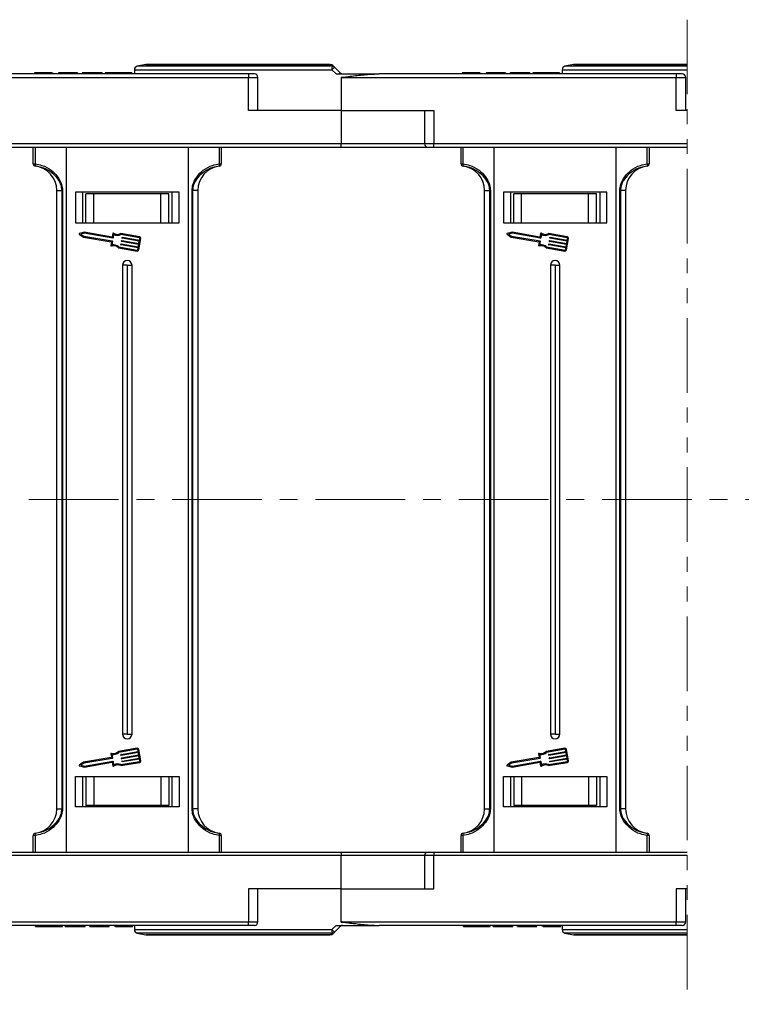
# Model space of a CAD drawing. Header units: millimetres. Extents: x -1177 to 904, y 240 to 1698.
# Tile 14 of 51: x 107 to 260, y 565 to 775. Entities that reach past the tile are written whole.
import ezdxf

# ---------------------------------------------------------------- set-up
doc = ezdxf.new("R2010")
doc.units = ezdxf.units.MM
doc.linetypes.add('CENTERX2', pattern=[20.32, 12.7, -2.54, 2.54, -2.54])
doc.linetypes.add('PHANTOM2', pattern=[31.75, 15.875, -3.175, 3.175, -3.175, 3.175, -3.175])

msp = doc.modelspace()

# ---------------------------------------------------------------- linework, layer by layer
at = {"color": 3, "linetype": 'PHANTOM2', "lineweight": 9}
msp.add_line((248.543, 774.806), (248.542, 565.274), dxfattribs=at)
at = {"color": 7, "linetype": 'Continuous', "lineweight": 25}
for p, q in [((133.402, 765.252), (131.578, 764.887)), ((172.664, 765.267), (133.549, 765.267)), ((224.402, 765.252), (222.578, 764.887)), ((248.543, 765.267), (224.549, 765.267)), ((155.253, 763.267), (92.064, 763.267)), ((109.743, 763.467), (109.743, 763.267)), ((111.596, 763.467), (111.596, 763.267)), ((113.458, 763.467), (113.458, 763.267)), ((113.589, 763.467), (113.589, 763.267)), ((115.974, 763.467), (114.82, 763.467)), ((114.82, 763.467), (114.82, 763.267)), ((115.974, 763.467), (115.974, 763.267)), ((118.512, 763.467), (115.974, 763.467)), ((118.512, 763.467), (118.512, 763.267)), ((118.897, 763.467), (118.512, 763.467)), ((118.897, 763.467), (118.897, 763.267)), ((119.897, 763.467), (119.897, 763.267)), ((124.128, 763.467), (119.897, 763.467)), ((124.128, 763.467), (124.128, 763.267)), ((124.743, 763.467), (124.743, 763.267)), ((127.598, 763.467), (127.598, 763.267)), ((130.435, 763.467), (130.435, 763.267)), ((130.975, 764.152), (130.975, 763.267)), ((155.253, 763.267), (155.253, 762.517)), ((156.503, 763.267), (155.253, 763.267)), ((172.995, 764.152), (173.896, 763.267)), ((173.896, 763.267), (183.064, 763.267)), ((246.253, 763.267), (183.064, 763.267)), ((200.743, 763.467), (200.743, 763.267)), ((202.596, 763.467), (202.596, 763.267)), ((204.458, 763.467), (204.458, 763.267)), ((204.589, 763.467), (204.589, 763.267)), ((205.82, 763.467), (205.82, 763.267)), ((206.974, 763.467), (205.82, 763.467)), ((206.974, 763.467), (206.974, 763.267)), ((209.512, 763.467), (206.974, 763.467)), ((209.512, 763.467), (209.512, 763.267)), ((209.897, 763.467), (209.512, 763.467)), ((209.897, 763.467), (209.897, 763.267)), ((210.897, 763.467), (210.897, 763.267)), ((215.128, 763.467), (210.897, 763.467)), ((215.128, 763.467), (215.128, 763.267)), ((215.743, 763.467), (215.743, 763.267)), ((218.598, 763.467), (218.598, 763.267)), ((221.435, 763.467), (221.435, 763.267)), ((221.975, 764.152), (221.975, 763.267)), ((246.253, 763.267), (246.253, 762.517)), ((247.503, 763.267), (246.253, 763.267)), ((84.285, 762.517), (155.253, 762.517)), ((155.253, 755.467), (155.253, 762.517)), ((157.253, 755.467), (157.253, 762.517)), ((174.975, 762.549), (174.975, 755.467)), ((175.285, 762.517), (175.285, 762.557)), ((175.285, 762.517), (246.253, 762.517)), ((246.253, 755.467), (246.253, 762.517)), ((248.253, 755.467), (248.253, 762.517)), ((174.975, 755.467), (155.253, 755.467)), ((174.975, 755.467), (174.975, 748.417)), ((174.975, 755.467), (194.697, 755.467)), ((192.697, 755.467), (192.697, 748.417)), ((194.697, 755.467), (194.697, 748.417)), ((248.543, 755.467), (246.253, 755.467)), ((174.975, 748.417), (103.697, 748.417)), ((174.975, 747.667), (174.975, 748.417)), ((248.543, 748.417), (194.697, 748.417)), ((194.697, 747.667), (194.697, 748.417)), ((103.697, 747.667), (174.975, 747.667)), ((109.475, 744.13), (109.475, 747.667)), ((109.87, 747.667), (109.87, 744.13)), ((116.475, 747.667), (116.475, 672.667)), ((142.475, 672.667), (142.475, 747.667)), ((149.079, 744.13), (149.079, 747.667)), ((149.475, 747.667), (149.475, 744.13)), ((174.975, 747.667), (193.447, 747.667)), ((193.447, 747.667), (194.697, 747.667)), ((194.697, 747.667), (248.543, 747.667)), ((200.475, 744.13), (200.475, 747.667)), ((200.87, 747.667), (200.87, 744.13)), ((207.475, 747.667), (207.475, 672.667)), ((233.475, 672.667), (233.475, 747.667)), ((240.079, 744.13), (240.079, 747.667)), ((240.475, 747.667), (240.475, 744.13)), ((109.475, 744.13), (109.87, 744.13)), ((149.079, 744.13), (149.475, 744.13)), ((200.475, 744.13), (200.87, 744.13)), ((240.079, 744.13), (240.475, 744.13)), ((109.913, 743.635), (109.913, 743.631)), ((149.036, 743.631), (149.036, 743.635)), ((200.913, 743.635), (200.913, 743.631)), ((240.036, 743.631), (240.036, 743.635)), ((114.475, 738.47), (115.596, 738.47)), ((114.475, 672.667), (114.475, 738.47)), ((115.711, 738.47), (115.596, 738.47)), ((115.596, 672.667), (115.596, 738.47)), ((115.711, 738.47), (115.711, 672.667)), ((118.475, 738.067), (118.475, 731.567)), ((140.475, 738.067), (118.475, 738.067)), ((119.975, 738.067), (119.975, 731.567)), ((120.675, 731.567), (120.675, 737.767)), ((122.355, 737.767), (120.675, 737.767)), ((122.355, 731.567), (122.355, 737.767)), ((136.594, 737.767), (122.355, 737.767)), ((136.594, 731.567), (136.594, 737.767)), ((138.275, 737.767), (136.594, 737.767)), ((138.275, 731.567), (138.275, 737.767)), ((138.975, 738.067), (138.975, 731.567)), ((138.975, 738.067), (138.975, 731.567)), ((140.475, 731.567), (140.475, 738.067)), ((143.239, 672.667), (143.239, 738.47)), ((143.354, 738.47), (143.239, 738.47)), ((144.475, 738.47), (143.354, 738.47)), ((143.354, 738.47), (143.354, 672.667)), ((144.475, 738.47), (144.475, 672.667)), ((205.475, 738.47), (206.596, 738.47)), ((205.475, 672.667), (205.475, 738.47)), ((206.711, 738.47), (206.596, 738.47)), ((206.596, 672.667), (206.596, 738.47)), ((206.711, 738.47), (206.711, 672.667)), ((209.475, 738.067), (209.475, 731.567)), ((231.475, 738.067), (209.475, 738.067)), ((210.975, 738.067), (210.975, 731.567)), ((211.675, 731.567), (211.675, 737.767)), ((213.355, 737.767), (211.675, 737.767)), ((213.355, 731.567), (213.355, 737.767)), ((227.594, 737.767), (213.355, 737.767)), ((227.594, 731.567), (227.594, 737.767)), ((229.275, 737.767), (227.594, 737.767)), ((229.275, 731.567), (229.275, 737.767)), ((229.975, 738.067), (229.975, 731.567)), ((229.975, 738.067), (229.975, 731.567)), ((231.475, 731.567), (231.475, 738.067)), ((234.354, 738.47), (234.239, 738.47)), ((234.239, 672.667), (234.239, 738.47)), ((235.475, 738.47), (234.354, 738.47)), ((234.354, 738.47), (234.354, 672.667)), ((235.475, 738.47), (235.475, 672.667)), ((118.475, 731.567), (140.475, 731.567)), ((209.475, 731.567), (231.475, 731.567)), ((120.315, 729.566), (119.28, 729.321)), ((120.321, 729.358), (119.56, 729.178)), ((119.56, 729.178), (120.218, 728.755)), ((126.26, 728.55), (120.315, 729.566)), ((126.376, 728.324), (120.321, 729.358)), ((126.393, 729.328), (126.26, 728.55)), ((132.079, 728.591), (128.093, 729.272)), ((211.315, 729.566), (210.28, 729.321)), ((211.321, 729.358), (210.56, 729.178)), ((210.56, 729.178), (211.218, 728.755)), ((217.26, 728.55), (211.315, 729.566)), ((217.376, 728.324), (211.321, 729.358)), ((217.393, 729.328), (217.26, 728.55)), ((223.079, 728.591), (219.093, 729.272)), ((119.248, 729.136), (120.143, 728.561)), ((120.143, 728.561), (126.038, 727.554)), ((120.218, 728.755), (126.273, 727.721)), ((126.08, 727.495), (125.956, 726.768)), ((126.315, 727.662), (126.182, 726.885)), ((126.568, 729.142), (126.435, 728.365)), ((132.045, 728.39), (128.121, 729.06)), ((128.176, 727.085), (131.819, 726.463)), ((128.22, 727.647), (128.237, 727.747)), ((131.905, 726.966), (128.262, 727.588)), ((128.296, 727.789), (131.939, 727.167)), ((128.34, 728.35), (128.357, 728.451)), ((132.025, 727.669), (128.382, 728.291)), ((128.416, 728.492), (132.059, 727.87)), ((131.917, 725.826), (132.329, 728.238)), ((131.939, 727.167), (132.025, 727.669)), ((132.059, 727.87), (132.128, 728.272)), ((210.248, 729.136), (211.143, 728.561)), ((211.143, 728.561), (217.038, 727.554)), ((211.218, 728.755), (217.273, 727.721)), ((217.08, 727.495), (216.956, 726.768)), ((217.315, 727.662), (217.182, 726.885)), ((217.568, 729.142), (217.435, 728.365)), ((223.045, 728.39), (219.121, 729.06)), ((219.176, 727.085), (222.819, 726.463)), ((219.22, 727.647), (219.237, 727.747)), ((222.905, 726.966), (219.262, 727.588)), ((219.296, 727.789), (222.939, 727.167)), ((219.34, 728.35), (219.357, 728.451)), ((223.025, 727.669), (219.382, 728.291)), ((219.416, 728.492), (223.059, 727.87)), ((222.917, 725.826), (223.329, 728.238)), ((222.939, 727.167), (223.025, 727.669)), ((223.059, 727.87), (223.128, 728.272)), ((127.578, 726.256), (131.564, 725.576)), ((127.675, 726.447), (131.598, 725.777)), ((128.1, 726.943), (128.117, 727.044)), ((131.785, 726.262), (128.142, 726.884)), ((131.716, 725.86), (131.785, 726.262)), ((131.819, 726.463), (131.905, 726.966)), ((218.578, 726.256), (222.564, 725.576)), ((218.675, 726.447), (222.598, 725.777)), ((219.1, 726.943), (219.117, 727.044)), ((222.785, 726.262), (219.142, 726.884)), ((222.716, 725.86), (222.785, 726.262)), ((222.819, 726.463), (222.905, 726.966)), ((128.475, 722.567), (128.475, 672.667)), ((129.475, 722.567), (128.475, 722.567)), ((129.475, 722.567), (130.475, 722.567)), ((129.475, 722.567), (129.475, 672.667)), ((130.475, 672.667), (130.475, 722.567)), ((219.475, 722.567), (219.475, 672.667)), ((220.475, 722.567), (219.475, 722.567)), ((220.475, 722.567), (220.475, 672.667)), ((220.475, 722.567), (221.475, 722.567)), ((221.475, 672.667), (221.475, 722.567)), ((114.475, 606.863), (114.475, 672.667)), ((115.596, 606.863), (115.596, 672.667)), ((115.711, 672.667), (115.711, 606.863)), ((116.475, 672.667), (116.475, 597.667)), ((128.475, 672.667), (128.475, 622.767)), ((129.475, 672.667), (129.475, 622.767)), ((130.475, 622.767), (130.475, 672.667)), ((142.475, 597.667), (142.475, 672.667)), ((143.239, 606.863), (143.239, 672.667)), ((143.354, 672.667), (143.354, 606.863)), ((144.475, 672.667), (144.475, 606.863)), ((205.475, 606.863), (205.475, 672.667)), ((206.596, 606.863), (206.596, 672.667)), ((206.711, 672.667), (206.711, 606.863)), ((207.475, 672.667), (207.475, 597.667)), ((219.475, 672.667), (219.475, 622.767)), ((220.475, 672.667), (220.475, 622.767)), ((221.475, 622.767), (221.475, 672.667)), ((233.475, 597.667), (233.475, 672.667)), ((234.239, 606.863), (234.239, 672.667)), ((234.354, 672.667), (234.354, 606.863)), ((235.475, 672.667), (235.475, 606.863)), ((129.475, 622.767), (128.475, 622.767)), ((129.475, 622.767), (130.475, 622.767)), ((220.475, 622.767), (219.475, 622.767)), ((220.475, 622.767), (221.475, 622.767)), ((125.956, 618.565), (126.08, 617.838)), ((126.182, 618.448), (126.315, 617.671)), ((131.564, 619.757), (127.578, 619.077)), ((131.598, 619.556), (127.675, 618.886)), ((128.117, 618.289), (128.1, 618.39)), ((128.142, 618.449), (131.785, 619.071)), ((131.819, 618.87), (128.176, 618.248)), ((128.262, 617.745), (131.905, 618.368)), ((131.939, 618.167), (128.296, 617.544)), ((131.785, 619.071), (131.716, 619.473)), ((131.905, 618.368), (131.819, 618.87)), ((132.329, 617.095), (131.917, 619.507)), ((132.025, 617.664), (131.939, 618.167)), ((216.956, 618.565), (217.08, 617.838)), ((217.182, 618.448), (217.315, 617.671)), ((222.564, 619.757), (218.578, 619.077)), ((222.598, 619.556), (218.675, 618.886)), ((219.117, 618.289), (219.1, 618.39)), ((219.142, 618.449), (222.785, 619.071)), ((222.819, 618.87), (219.176, 618.248)), ((219.262, 617.745), (222.905, 618.368)), ((222.939, 618.167), (219.296, 617.544)), ((222.785, 619.071), (222.716, 619.473)), ((222.905, 618.368), (222.819, 618.87)), ((223.329, 617.095), (222.917, 619.507)), ((223.025, 617.664), (222.939, 618.167)), ((120.143, 616.772), (119.248, 616.197)), ((120.218, 616.578), (119.56, 616.156)), ((119.56, 616.156), (120.321, 615.975)), ((126.038, 617.779), (120.143, 616.772)), ((126.273, 617.613), (120.218, 616.578)), ((120.315, 615.767), (126.26, 616.783)), ((120.321, 615.975), (126.376, 617.009)), ((126.26, 616.783), (126.393, 616.005)), ((126.435, 616.968), (126.568, 616.191)), ((128.093, 616.061), (132.079, 616.742)), ((128.121, 616.273), (132.045, 616.943)), ((128.237, 617.586), (128.22, 617.686)), ((128.357, 616.882), (128.34, 616.983)), ((128.382, 617.042), (132.025, 617.664)), ((132.059, 617.463), (128.416, 616.841)), ((132.128, 617.061), (132.059, 617.463)), ((211.143, 616.772), (210.248, 616.197)), ((211.218, 616.578), (210.56, 616.156)), ((210.56, 616.156), (211.321, 615.975)), ((217.038, 617.779), (211.143, 616.772)), ((217.273, 617.613), (211.218, 616.578)), ((211.315, 615.767), (217.26, 616.783)), ((211.321, 615.975), (217.376, 617.009)), ((217.26, 616.783), (217.393, 616.005)), ((217.435, 616.968), (217.568, 616.191)), ((219.093, 616.061), (223.079, 616.742)), ((219.121, 616.273), (223.045, 616.943)), ((219.237, 617.586), (219.22, 617.686)), ((219.357, 616.882), (219.34, 616.983)), ((219.382, 617.042), (223.025, 617.664)), ((223.059, 617.463), (219.416, 616.841)), ((223.128, 617.061), (223.059, 617.463)), ((119.28, 616.012), (120.315, 615.767)), ((210.28, 616.012), (211.315, 615.767)), ((118.475, 613.767), (140.475, 613.767)), ((118.475, 607.267), (118.475, 613.767)), ((119.975, 613.767), (119.975, 607.267)), ((120.675, 613.767), (120.675, 607.567)), ((122.355, 613.767), (122.355, 607.567)), ((136.594, 613.767), (136.594, 607.567)), ((138.275, 613.767), (138.275, 607.567)), ((138.975, 613.767), (138.975, 607.267)), ((138.975, 613.767), (138.975, 607.267)), ((140.475, 613.767), (140.475, 607.267)), ((209.475, 613.767), (231.475, 613.767)), ((209.475, 607.267), (209.475, 613.767)), ((210.975, 613.767), (210.975, 607.267)), ((211.675, 613.767), (211.675, 607.567)), ((213.355, 613.767), (213.355, 607.567)), ((227.594, 613.767), (227.594, 607.567)), ((229.275, 613.767), (229.275, 607.567)), ((229.975, 613.767), (229.975, 607.267)), ((229.975, 613.767), (229.975, 607.267)), ((231.475, 613.767), (231.475, 607.267)), ((114.475, 606.863), (115.596, 606.863)), ((115.711, 606.863), (115.596, 606.863)), ((140.475, 607.267), (118.475, 607.267)), ((122.355, 607.567), (120.675, 607.567)), ((136.594, 607.567), (122.355, 607.567)), ((138.275, 607.567), (136.594, 607.567)), ((143.354, 606.863), (143.239, 606.863)), ((144.475, 606.863), (143.354, 606.863)), ((205.475, 606.863), (206.596, 606.863)), ((206.711, 606.863), (206.596, 606.863)), ((231.475, 607.267), (209.475, 607.267)), ((213.355, 607.567), (211.675, 607.567)), ((227.594, 607.567), (213.355, 607.567)), ((229.275, 607.567), (227.594, 607.567)), ((234.354, 606.863), (234.239, 606.863)), ((235.475, 606.863), (234.354, 606.863)), ((109.913, 601.702), (109.913, 601.698)), ((149.036, 601.698), (149.036, 601.702)), ((200.913, 601.702), (200.913, 601.698)), ((240.036, 601.698), (240.036, 601.702)), ((109.475, 597.667), (109.475, 601.203)), ((109.87, 601.203), (109.475, 601.203)), ((109.87, 601.203), (109.87, 597.667)), ((149.079, 597.667), (149.079, 601.203)), ((149.475, 601.203), (149.079, 601.203)), ((149.475, 601.203), (149.475, 597.667)), ((200.475, 597.667), (200.475, 601.203)), ((200.87, 601.203), (200.475, 601.203)), ((200.87, 601.203), (200.87, 597.667)), ((240.079, 597.667), (240.079, 601.203)), ((240.475, 601.203), (240.079, 601.203)), ((240.475, 601.203), (240.475, 597.667)), ((103.697, 597.667), (174.975, 597.667)), ((174.975, 597.667), (193.447, 597.667)), ((174.975, 597.667), (174.975, 596.917)), ((193.447, 597.667), (194.697, 597.667)), ((194.697, 597.667), (248.542, 597.667)), ((194.697, 597.667), (194.697, 596.917)), ((174.975, 596.917), (103.697, 596.917)), ((174.975, 589.867), (174.975, 596.917)), ((192.697, 596.917), (192.697, 589.867)), ((194.697, 589.867), (194.697, 596.917)), ((248.542, 596.917), (194.697, 596.917)), ((155.253, 589.867), (155.253, 582.817)), ((174.975, 589.867), (155.253, 589.867)), ((157.253, 582.817), (157.253, 589.867)), ((174.975, 582.784), (174.975, 589.867)), ((174.975, 589.867), (194.697, 589.867)), ((246.253, 589.867), (246.253, 582.817)), ((248.542, 589.867), (246.253, 589.867)), ((248.253, 582.817), (248.253, 589.867)), ((84.285, 582.817), (155.253, 582.817)), ((155.253, 582.067), (155.253, 582.817)), ((175.285, 582.817), (246.253, 582.817)), ((175.285, 582.817), (175.285, 582.776)), ((246.253, 582.067), (246.253, 582.817)), ((155.253, 582.067), (92.064, 582.067)), ((109.974, 581.867), (109.974, 582.067)), ((112.812, 581.867), (112.812, 582.067)), ((115.666, 581.867), (115.666, 582.067)), ((116.281, 581.867), (116.281, 582.067)), ((116.281, 581.867), (120.512, 581.867)), ((120.512, 581.867), (120.512, 582.067)), ((121.512, 581.867), (121.512, 582.067)), ((121.512, 581.867), (121.897, 581.867)), ((121.897, 581.867), (121.897, 582.067)), ((121.897, 581.867), (124.435, 581.867)), ((124.435, 581.867), (124.435, 582.067)), ((124.435, 581.867), (125.589, 581.867)), ((125.589, 581.867), (125.589, 582.067)), ((126.82, 581.867), (126.82, 582.067)), ((126.951, 581.867), (126.951, 582.067)), ((128.813, 581.867), (128.813, 582.067)), ((130.666, 581.867), (130.666, 582.067)), ((130.975, 582.067), (130.975, 581.181)), ((131.578, 580.446), (133.402, 580.081)), ((156.503, 582.067), (155.253, 582.067)), ((172.995, 581.181), (173.896, 582.067)), ((173.896, 582.067), (183.064, 582.067)), ((246.253, 582.067), (183.064, 582.067)), ((200.974, 581.867), (200.974, 582.067)), ((203.811, 581.867), (203.811, 582.067)), ((206.666, 581.867), (206.666, 582.067)), ((207.281, 581.867), (207.281, 582.067)), ((207.281, 581.867), (211.512, 581.867)), ((211.512, 581.867), (211.512, 582.067)), ((212.512, 581.867), (212.512, 582.067)), ((212.512, 581.867), (212.897, 581.867)), ((212.897, 581.867), (212.897, 582.067)), ((212.897, 581.867), (215.435, 581.867)), ((215.435, 581.867), (215.435, 582.067)), ((215.435, 581.867), (216.589, 581.867)), ((216.589, 581.867), (216.589, 582.067)), ((217.82, 581.867), (217.82, 582.067)), ((217.951, 581.867), (217.951, 582.067)), ((219.813, 581.867), (219.813, 582.067)), ((221.666, 581.867), (221.666, 582.067)), ((221.975, 582.067), (221.975, 581.181)), ((222.578, 580.446), (224.402, 580.081)), ((247.503, 582.067), (246.253, 582.067)), ((172.664, 580.067), (133.549, 580.067)), ((248.542, 580.067), (224.549, 580.067))]:
    msp.add_line(p, q, dxfattribs=at)
at = {"color": 8, "linetype": 'Continuous', "lineweight": 25}
for p, q in [((173.022, 764.887), (131.578, 764.887)), ((133.402, 765.252), (172.656, 765.252)), ((248.543, 764.887), (222.578, 764.887)), ((224.402, 765.252), (248.543, 765.252)), ((130.975, 764.152), (172.995, 764.152)), ((221.975, 764.152), (248.543, 764.152)), ((155.253, 762.517), (157.253, 762.517)), ((246.253, 762.517), (248.253, 762.517)), ((192.697, 748.417), (174.975, 748.417)), ((194.697, 748.417), (192.697, 748.417)), ((192.697, 596.917), (174.975, 596.917)), ((194.697, 596.917), (192.697, 596.917)), ((155.253, 582.817), (157.253, 582.817)), ((246.253, 582.817), (248.253, 582.817)), ((130.975, 581.181), (172.995, 581.181)), ((173.022, 580.446), (131.578, 580.446)), ((221.975, 581.181), (248.542, 581.181)), ((248.542, 580.446), (222.578, 580.446)), ((133.402, 580.081), (172.656, 580.081)), ((224.402, 580.081), (248.542, 580.081))]:
    msp.add_line(p, q, dxfattribs=at)
at = {"color": 1, "linetype": 'CENTERX2', "lineweight": 13, "ltscale": 1.5}
msp.add_line((676.249, 672.667), (-438.979, 672.667), dxfattribs=at)
at = {"color": 7, "linetype": 'Continuous', "lineweight": 25, "flags": 128}
for points in [[(172.656, 765.252), (172.657, 765.255), (172.658, 765.258), (172.659, 765.261), (172.66, 765.263), (172.661, 765.264), (172.662, 765.266), (172.663, 765.266), (172.664, 765.267)], [(174.755, 763.486), (174.157, 764.084), (173.559, 764.682)], [(174.755, 581.847), (174.157, 581.249), (173.559, 580.651)], [(172.656, 580.081), (172.657, 580.078), (172.658, 580.075), (172.659, 580.072), (172.66, 580.07), (172.661, 580.069), (172.662, 580.067), (172.663, 580.067), (172.664, 580.067)]]:
    msp.add_lwpolyline(points, dxfattribs=at)
at = {"color": 7, "linetype": 'Continuous', "lineweight": 25}
for centre, radius, start, end in [((131.725, 764.152), 0.75, 101.30993, 180), ((133.549, 764.517), 0.75, 90, 101.30993), ((172.694, 764.543), 0.71, 45.21832, 93.0814), ((172.664, 764.517), 0.75, 45, 90), ((179.222, 764.29), 6.228, 174.49862, 181.27292), ((173.059, 764.178), 0.71, 45.22168, 92.96735), ((222.725, 764.152), 0.75, 101.30993, 180), ((224.549, 764.517), 0.75, 90, 101.30993), ((156.503, 762.517), 0.75, 0, 90), ((177.492, 759.934), 6.165, 129.63279, 136.83289), ((177.788, 760.076), 4.564, 131.64717, 135.64394), ((178.15, 762.638), 3.089, 167.94658, 168.25494), ((175.285, 764.017), 0.75, 258.04702, 270), ((247.503, 762.517), 0.75, 0, 90), ((175.285, 764.017), 1.5, 258.04702, 270), ((193.447, 748.417), 0.75, 180, 270), ((109.974, 744.131), 0.499, 180.04853, 263.03337), ((109.975, 744.127), 0.5, 180, 262.94587), ((110.603, 743.945), 0.756, 165.83655, 204.20975), ((148.346, 743.945), 0.756, 335.78782, 14.16929), ((148.975, 744.131), 0.499, 276.96568, 359.95242), ((148.975, 744.127), 0.5, 277.05413, 0), ((200.974, 744.131), 0.499, 180.04947, 263.03242), ((200.975, 744.127), 0.5, 180, 262.94587), ((201.603, 743.945), 0.756, 165.83071, 204.21218), ((239.346, 743.945), 0.756, 335.78782, 14.16929), ((239.975, 744.131), 0.499, 276.96568, 359.95242), ((239.975, 744.127), 0.5, 277.05413, 0), ((109.275, 738.47), 5.2, 0, 82.94587), ((149.675, 738.47), 5.2, 97.05413, 180), ((200.275, 738.47), 5.2, 0, 82.94587), ((240.675, 738.47), 5.2, 97.05413, 180), ((119.303, 729.221), 0.102, 103.32833, 237.28541), ((126.493, 729.311), 0.102, 54.79186, 170.30687), ((127.426, 730.632), 1.515, 234.79186, 296.12453), ((210.303, 729.221), 0.102, 103.32833, 237.28541), ((217.493, 729.311), 0.102, 54.79186, 170.30687), ((218.426, 730.632), 1.515, 234.79186, 296.12453), ((126.029, 727.504), 0.051, 350.30687, 80.30687), ((126.265, 727.67), 0.051, 350.30687, 80.30687), ((126.385, 728.374), 0.051, 260.30687, 350.30687), ((127.426, 730.632), 1.719, 240.07022, 293.86617), ((128.167, 727.035), 0.051, 80.30687, 170.30687), ((128.27, 727.638), 0.051, 170.30687, 260.30687), ((128.287, 727.739), 0.051, 80.30687, 170.30687), ((128.39, 728.342), 0.051, 170.30687, 260.30687), ((128.408, 728.442), 0.051, 80.30687, 170.30687), ((132.027, 728.289), 0.102, 350.30687, 80.30687), ((132.027, 728.289), 0.306, 350.30687, 80.30687), ((217.029, 727.504), 0.051, 350.30687, 80.30687), ((217.265, 727.67), 0.051, 350.30687, 80.30687), ((217.385, 728.374), 0.051, 260.30687, 350.30687), ((218.426, 730.632), 1.719, 240.07022, 293.86617), ((219.167, 727.035), 0.051, 80.30687, 170.30687), ((219.27, 727.638), 0.051, 170.30687, 260.30687), ((219.287, 727.739), 0.051, 80.30687, 170.30687), ((219.39, 728.342), 0.051, 170.30687, 260.30687), ((219.408, 728.442), 0.051, 80.30687, 170.30687), ((223.027, 728.289), 0.102, 350.30687, 80.30687), ((223.027, 728.289), 0.306, 350.30687, 80.30687), ((126.056, 726.751), 0.102, 170.30687, 285.82188), ((126.497, 725.195), 1.515, 44.48921, 105.82188), ((126.497, 725.195), 1.719, 46.74758, 100.54353), ((128.15, 726.935), 0.051, 170.30687, 260.30687), ((131.615, 725.877), 0.306, 260.30687, 350.30687), ((131.615, 725.877), 0.102, 260.30687, 350.30687), ((217.056, 726.751), 0.102, 170.30687, 285.82188), ((217.497, 725.195), 1.515, 44.48921, 105.82188), ((217.497, 725.195), 1.719, 46.74758, 100.54353), ((219.15, 726.935), 0.051, 170.30687, 260.30687), ((222.615, 725.877), 0.306, 260.30687, 350.30687), ((222.615, 725.877), 0.102, 260.30687, 350.30687), ((129.475, 722.567), 1, 0, 180), ((220.475, 722.567), 1, 0, 180), ((129.475, 622.767), 1, 180, 0), ((220.475, 622.767), 1, 180, 0), ((126.056, 618.582), 0.102, 74.17812, 189.69313), ((126.497, 620.139), 1.515, 254.17812, 315.51079), ((126.497, 620.139), 1.719, 259.45647, 313.25242), ((128.15, 618.399), 0.051, 99.69313, 189.69313), ((128.167, 618.298), 0.051, 189.69313, 279.69313), ((131.615, 619.456), 0.306, 9.69313, 99.69313), ((131.615, 619.456), 0.102, 9.69313, 99.69313), ((217.056, 618.582), 0.102, 74.17812, 189.69313), ((217.497, 620.139), 1.515, 254.17812, 315.51079), ((217.497, 620.139), 1.719, 259.45647, 313.25242), ((219.15, 618.399), 0.051, 99.69313, 189.69313), ((219.167, 618.298), 0.051, 189.69313, 279.69313), ((222.615, 619.456), 0.306, 9.69313, 99.69313), ((222.615, 619.456), 0.102, 9.69313, 99.69313), ((119.303, 616.112), 0.102, 122.71459, 256.67167), ((126.029, 617.829), 0.051, 279.69313, 9.69313), ((126.265, 617.663), 0.051, 279.69313, 9.69313), ((126.385, 616.959), 0.051, 9.69313, 99.69313), ((127.426, 614.701), 1.515, 63.87547, 125.20814), ((127.426, 614.701), 1.719, 66.13383, 119.92978), ((128.27, 617.695), 0.051, 99.69313, 189.69313), ((128.287, 617.595), 0.051, 189.69313, 279.69313), ((128.39, 616.991), 0.051, 99.69313, 189.69313), ((128.408, 616.891), 0.051, 189.69313, 279.69313), ((132.027, 617.044), 0.102, 279.69313, 9.69313), ((132.027, 617.044), 0.306, 279.69313, 9.69313), ((210.303, 616.112), 0.102, 122.71459, 256.67167), ((217.029, 617.829), 0.051, 279.69313, 9.69313), ((217.265, 617.663), 0.051, 279.69313, 9.69313), ((217.385, 616.959), 0.051, 9.69313, 99.69313), ((218.426, 614.701), 1.515, 63.87547, 125.20814), ((218.426, 614.701), 1.719, 66.13383, 119.92978), ((219.27, 617.695), 0.051, 99.69313, 189.69313), ((219.287, 617.595), 0.051, 189.69313, 279.69313), ((219.39, 616.991), 0.051, 99.69313, 189.69313), ((219.408, 616.891), 0.051, 189.69313, 279.69313), ((223.027, 617.044), 0.102, 279.69313, 9.69313), ((223.027, 617.044), 0.306, 279.69313, 9.69313), ((126.493, 616.022), 0.102, 189.69313, 305.20814), ((217.493, 616.022), 0.102, 189.69313, 305.20814), ((109.275, 606.863), 5.2, 277.05413, 0), ((149.675, 606.863), 5.2, 180, 262.94587), ((200.275, 606.863), 5.2, 277.05413, 0), ((240.675, 606.863), 5.2, 180, 262.94587), ((109.975, 601.206), 0.5, 97.05413, 180), ((109.974, 601.202), 0.499, 96.96573, 179.95323), ((110.603, 601.388), 0.756, 155.7909, 194.16294), ((148.975, 601.206), 0.5, 0, 82.94587), ((148.346, 601.388), 0.756, 345.83122, 24.21152), ((148.975, 601.202), 0.499, 0.04583, 83.03521), ((200.975, 601.206), 0.5, 97.05413, 180), ((200.974, 601.202), 0.499, 96.96668, 179.95228), ((201.603, 601.388), 0.756, 155.78848, 194.16878), ((239.975, 601.206), 0.5, 0, 82.94587), ((239.346, 601.388), 0.756, 345.83122, 24.21152), ((239.975, 601.202), 0.499, 0.04583, 83.03521), ((193.447, 596.917), 0.75, 90, 180), ((156.503, 582.817), 0.75, 270, 0), ((175.285, 581.317), 1.5, 90, 101.95298), ((247.503, 582.817), 0.75, 270, 0), ((131.725, 581.181), 0.75, 180, 258.69007), ((179.222, 581.043), 6.228, 178.72727, 185.50118), ((177.491, 585.399), 6.165, 223.16776, 230.36818), ((173.059, 581.155), 0.71, 267.03434, 314.77941), ((177.785, 585.254), 4.56, 224.35449, 228.3544), ((178.423, 582.752), 3.368, 191.75248, 192.03541), ((175.285, 581.317), 0.75, 90, 101.95298), ((222.725, 581.181), 0.75, 180, 258.69007), ((133.549, 580.817), 0.75, 258.69007, 270), ((172.694, 580.79), 0.71, 266.9189, 314.78276), ((172.664, 580.817), 0.75, 270, 315), ((224.549, 580.817), 0.75, 258.69007, 270)]:
    msp.add_arc(centre, radius, start, end, dxfattribs=at)
for points, knots in [([(172.656, 765.252), (172.739, 765.169), (172.861, 765.047), (172.984, 764.925), (173.022, 764.887)], [0, 0, 0, 0, 0.6855331, 1, 1, 1, 1]), ([(173.559, 764.682), (173.521, 764.72), (173.399, 764.842), (173.278, 764.964), (173.194, 765.047)], [0, 0, 0, 0, 0.3144777, 1, 1, 1, 1]), ([(111.596, 763.467), (111.304, 763.467), (110.72, 763.467), (110.055, 763.467), (109.778, 763.467), (109.755, 763.467), (109.743, 763.467)], [0, 0, 0, 0, 0.2802337, 0.5584203, 0.7788358, 1, 1, 1, 1]), ([(113.458, 763.467), (113.364, 763.467), (113.175, 763.467), (112.515, 763.467), (111.945, 763.467), (111.596, 763.467)], [0, 0, 0, 0, 0.2801219, 0.5603049, 1, 1, 1, 1]), ([(127.598, 763.467), (127.154, 763.467), (126.268, 763.467), (125.274, 763.467), (124.8, 763.467), (124.762, 763.467), (124.743, 763.467)], [0, 0, 0, 0, 0.2799416, 0.5587153, 0.7790515, 1, 1, 1, 1]), ([(130.435, 763.467), (130.406, 763.467), (130.347, 763.467), (129.647, 763.467), (128.641, 763.467), (127.946, 763.467), (127.598, 763.467)], [0, 0, 0, 0, 0.2805591, 0.5594767, 0.779425, 1, 1, 1, 1]), ([(175.13, 763.283), (175.072, 763.299), (174.932, 763.338), (174.82, 763.431), (174.755, 763.486)], [0, 0, 0, 0, 0.4157155, 1, 1, 1, 1]), ([(175.285, 762.557), (175.691, 762.61), (177.09, 762.792), (179.486, 763.078), (181.674, 763.254), (182.864, 763.265), (183.064, 763.267)], [0, 0, 0, 0, 0.1563435, 0.5382493, 0.9225807, 1, 1, 1, 1]), ([(202.596, 763.467), (202.304, 763.467), (201.72, 763.467), (201.055, 763.467), (200.778, 763.467), (200.755, 763.467), (200.743, 763.467)], [0, 0, 0, 0, 0.28023793, 0.55842394, 0.77883525, 1, 1, 1, 1]), ([(204.458, 763.467), (204.364, 763.467), (204.175, 763.467), (203.515, 763.467), (202.945, 763.467), (202.596, 763.467)], [0, 0, 0, 0, 0.2801256, 0.5603041, 1, 1, 1, 1]), ([(218.598, 763.467), (218.154, 763.467), (217.268, 763.467), (216.274, 763.467), (215.8, 763.467), (215.762, 763.467), (215.743, 763.467)], [0, 0, 0, 0, 0.2799387, 0.5587152, 0.7790516, 1, 1, 1, 1]), ([(221.435, 763.467), (221.406, 763.467), (221.347, 763.467), (220.647, 763.467), (219.641, 763.467), (218.946, 763.467), (218.598, 763.467)], [0, 0, 0, 0, 0.2805582, 0.559475, 0.7794226, 1, 1, 1, 1]), ([(174.975, 762.549), (174.989, 762.548), (175.092, 762.541), (175.196, 762.549), (175.285, 762.557)], [0, 0, 0, 0, 0.1379032, 1, 1, 1, 1]), ([(109.87, 744.13), (110.362, 744.044), (111.589, 743.829), (113.284, 742.898), (114.696, 741.452), (115.551, 739.941), (115.665, 738.893), (115.711, 738.47)], [0, 0, 0, 0, 0.1717595, 0.4284861, 0.6465016, 0.8576662, 1, 1, 1, 1]), ([(143.239, 738.47), (143.284, 738.893), (143.398, 739.941), (144.254, 741.452), (145.665, 742.898), (147.36, 743.829), (148.587, 744.044), (149.079, 744.13)], [0, 0, 0, 0, 0.1423339, 0.3534979, 0.5715137, 0.828242, 1, 1, 1, 1]), ([(200.87, 744.13), (201.362, 744.044), (202.589, 743.829), (204.284, 742.898), (205.696, 741.452), (206.551, 739.941), (206.665, 738.893), (206.711, 738.47)], [0, 0, 0, 0, 0.171758, 0.4284863, 0.6465021, 0.8576661, 1, 1, 1, 1]), ([(234.239, 738.47), (234.284, 738.893), (234.398, 739.941), (235.254, 741.452), (236.665, 742.898), (238.36, 743.829), (239.587, 744.044), (240.079, 744.13)], [0, 0, 0, 0, 0.1423341, 0.3535, 0.571516, 0.8282417, 1, 1, 1, 1]), ([(115.596, 738.47), (115.543, 738.878), (115.414, 739.892), (114.5, 741.29), (113.097, 742.586), (111.545, 743.332), (110.424, 743.578), (109.971, 743.629), (109.913, 743.635)], [0, 0, 0, 0, 0.1442722, 0.3583697, 0.577063, 0.8312311, 0.9783703, 1, 1, 1, 1]), ([(149.036, 743.635), (148.585, 743.562), (147.456, 743.378), (145.852, 742.581), (144.449, 741.292), (143.536, 739.891), (143.406, 738.878), (143.354, 738.47)], [0, 0, 0, 0, 0.1687002, 0.4228883, 0.6416, 0.8557163, 1, 1, 1, 1]), ([(206.596, 738.47), (206.543, 738.878), (206.414, 739.892), (205.5, 741.29), (204.097, 742.586), (202.545, 743.332), (201.424, 743.578), (200.971, 743.629), (200.913, 743.635)], [0, 0, 0, 0, 0.144272, 0.3583702, 0.5770633, 0.8312297, 0.9783703, 1, 1, 1, 1]), ([(240.036, 743.635), (239.585, 743.562), (238.456, 743.378), (236.852, 742.581), (235.449, 741.292), (234.536, 739.891), (234.406, 738.878), (234.354, 738.47)], [0, 0, 0, 0, 0.1686972, 0.4228886, 0.6416006, 0.8557155, 1, 1, 1, 1]), ([(115.711, 606.863), (115.665, 606.44), (115.551, 605.392), (114.696, 603.881), (113.284, 602.435), (111.589, 601.505), (110.362, 601.289), (109.87, 601.203)], [0, 0, 0, 0, 0.1423323, 0.3534986, 0.5715131, 0.82824, 1, 1, 1, 1]), ([(109.913, 601.698), (110.364, 601.771), (111.493, 601.955), (113.097, 602.752), (114.5, 604.041), (115.414, 605.442), (115.543, 606.455), (115.596, 606.863)], [0, 0, 0, 0, 0.1686988, 0.4228886, 0.6416005, 0.8557155, 1, 1, 1, 1]), ([(149.079, 601.203), (148.587, 601.289), (147.36, 601.505), (145.665, 602.435), (144.254, 603.881), (143.398, 605.392), (143.284, 606.44), (143.239, 606.863)], [0, 0, 0, 0, 0.1717585, 0.4284871, 0.6465019, 0.8576676, 1, 1, 1, 1]), ([(143.354, 606.863), (143.406, 606.455), (143.536, 605.441), (144.45, 604.043), (145.852, 602.747), (147.404, 602.001), (148.525, 601.755), (148.978, 601.704), (149.036, 601.698)], [0, 0, 0, 0, 0.1442716, 0.3583693, 0.5770627, 0.8312294, 0.9783703, 1, 1, 1, 1]), ([(206.711, 606.863), (206.665, 606.44), (206.551, 605.392), (205.696, 603.881), (204.284, 602.435), (202.589, 601.505), (201.362, 601.289), (200.87, 601.203)], [0, 0, 0, 0, 0.1423324, 0.3534981, 0.5715129, 0.8282415, 1, 1, 1, 1]), ([(200.913, 601.698), (201.364, 601.771), (202.493, 601.955), (204.097, 602.752), (205.5, 604.041), (206.414, 605.442), (206.543, 606.455), (206.596, 606.863)], [0, 0, 0, 0, 0.1687002, 0.4228883, 0.6416, 0.8557157, 1, 1, 1, 1]), ([(240.079, 601.203), (239.587, 601.289), (238.36, 601.505), (236.665, 602.435), (235.254, 603.881), (234.398, 605.392), (234.284, 606.44), (234.239, 606.863)], [0, 0, 0, 0, 0.1717588, 0.4284848, 0.6464999, 0.8576674, 1, 1, 1, 1]), ([(234.354, 606.863), (234.406, 606.455), (234.536, 605.441), (235.45, 604.043), (236.852, 602.747), (238.404, 602.001), (239.525, 601.755), (239.978, 601.704), (240.036, 601.698)], [0, 0, 0, 0, 0.1442724, 0.3583687, 0.5770623, 0.8312325, 0.9783703, 1, 1, 1, 1]), ([(174.975, 582.784), (174.989, 582.785), (175.092, 582.792), (175.196, 582.784), (175.285, 582.776)], [0, 0, 0, 0, 0.1379031, 1, 1, 1, 1]), ([(175.285, 582.776), (175.691, 582.723), (177.09, 582.541), (179.486, 582.255), (181.674, 582.079), (182.864, 582.068), (183.064, 582.067)], [0, 0, 0, 0, 0.1563435, 0.5382491, 0.9225806, 1, 1, 1, 1]), ([(109.974, 581.867), (110.003, 581.867), (110.062, 581.867), (110.762, 581.867), (111.768, 581.867), (112.463, 581.867), (112.812, 581.867)], [0, 0, 0, 0, 0.2805591, 0.5594767, 0.779425, 1, 1, 1, 1]), ([(112.812, 581.867), (113.255, 581.867), (114.141, 581.867), (115.135, 581.867), (115.609, 581.867), (115.647, 581.867), (115.666, 581.867)], [0, 0, 0, 0, 0.2799416, 0.5587153, 0.7790515, 1, 1, 1, 1]), ([(126.951, 581.867), (127.045, 581.867), (127.234, 581.867), (127.894, 581.867), (128.465, 581.867), (128.813, 581.867)], [0, 0, 0, 0, 0.2801178, 0.56029999, 1, 1, 1, 1]), ([(128.813, 581.867), (129.105, 581.867), (129.689, 581.867), (130.354, 581.867), (130.631, 581.867), (130.654, 581.867), (130.666, 581.867)], [0, 0, 0, 0, 0.2802347, 0.5584184, 0.7788346, 1, 1, 1, 1]), ([(172.656, 580.081), (172.739, 580.164), (172.861, 580.286), (172.984, 580.408), (173.022, 580.446)], [0, 0, 0, 0, 0.68553388, 1, 1, 1, 1]), ([(173.559, 580.651), (173.521, 580.613), (173.399, 580.491), (173.278, 580.37), (173.194, 580.286)], [0, 0, 0, 0, 0.314479, 1, 1, 1, 1]), ([(175.13, 582.05), (175.072, 582.034), (174.932, 581.995), (174.82, 581.902), (174.755, 581.847)], [0, 0, 0, 0, 0.4157122, 1, 1, 1, 1]), ([(200.974, 581.867), (201.003, 581.867), (201.062, 581.867), (201.762, 581.867), (202.768, 581.867), (203.463, 581.867), (203.811, 581.867)], [0, 0, 0, 0, 0.2805599, 0.5594785, 0.7794275, 1, 1, 1, 1]), ([(203.811, 581.867), (204.255, 581.867), (205.141, 581.867), (206.135, 581.867), (206.609, 581.867), (206.647, 581.867), (206.666, 581.867)], [0, 0, 0, 0, 0.2799444, 0.5587154, 0.7790514, 1, 1, 1, 1]), ([(217.951, 581.867), (218.045, 581.867), (218.234, 581.867), (218.894, 581.867), (219.465, 581.867), (219.813, 581.867)], [0, 0, 0, 0, 0.2801181, 0.5603057, 1, 1, 1, 1]), ([(219.813, 581.867), (220.105, 581.867), (220.689, 581.867), (221.354, 581.867), (221.631, 581.867), (221.654, 581.867), (221.666, 581.867)], [0, 0, 0, 0, 0.2802303, 0.5584182, 0.7788348, 1, 1, 1, 1])]:
    msp.add_open_spline(points, degree=3, knots=knots, dxfattribs=at)

doc.saveas('drawing.dxf')
